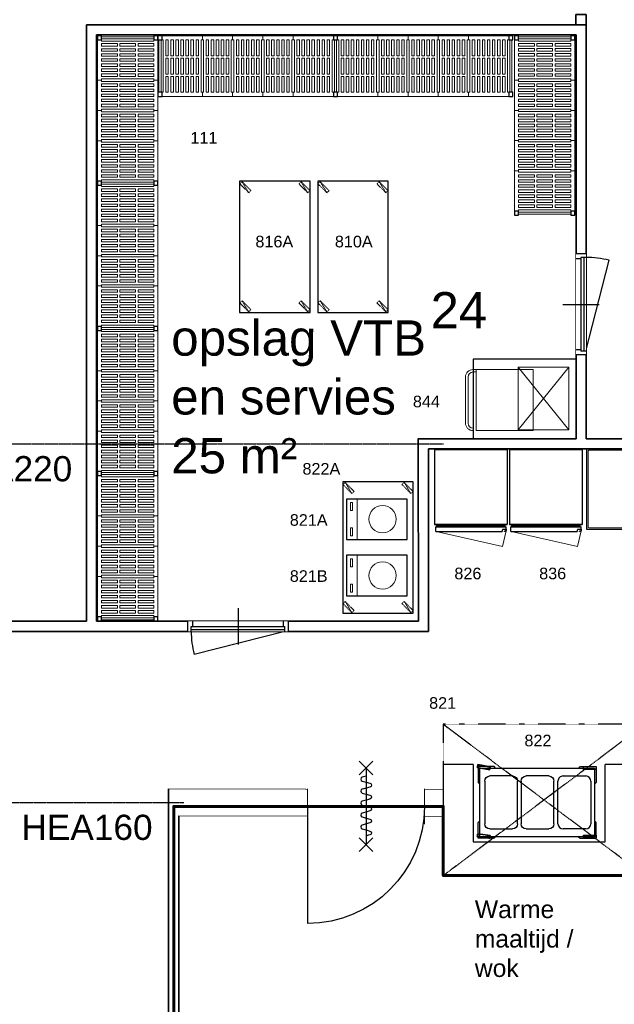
# Model space of a CAD drawing. Header units: millimetres. Extents: x 251300 to 581040, y -9130 to 111283.
# Tile 6 of 57: x 263408 to 269306, y 30687 to 40448. Entities that reach past the tile are written whole.
import ezdxf
from ezdxf.enums import TextEntityAlignment as Align

# ---------------------------------------------------------------- set-up
doc = ezdxf.new("R2010")
doc.units = ezdxf.units.MM
doc.set_wipeout_variables(frame=1)
for name, pattern in [('DASHDOT', [1, 0.5, -0.25, 0, -0.25]), ('DASHDOT2', [12.7, 6.35, -3.175, 0, -3.175]), ('HIDDEN', [9.525, 6.35, -3.175])]:
    doc.linetypes.add(name, pattern=pattern)
for name, color, linetype in [('0002APP_1', 2, 'Continuous'), ('0002APP_2', 1, 'Continuous'), ('0002APP_5', 1, 'Continuous'), ('A--$01A__Algemeen-Txt25', 2, 'Continuous'), ('A--32A_Binnenwandopening deurdranger', 1, 'Continuous'), ('A--L28B_Hoofddraagconstructies', 2, 'Continuous'), ('A--L65A_Beveiliging Dak', 1, 'Continuous')]:
    doc.layers.add(name, color=color, linetype=linetype)
for name, color, linetype, lineweight in [('AFZUIGING', 98, 'DASHDOT', 25), ('APPARAAT1', 2, 'Continuous', 25), ('APPARAAT2', 1, 'Continuous', 20), ('APPARAAT3', 1, 'Continuous', 18), ('APPARAAT4', 30, 'HIDDEN', 18), ('APPARAAT5', 7, 'Continuous', 5), ('BB Brandscheiding 30  min.', 210, 'WBDBO_030', 60), ('BWK ALGEMEEN', 1, 'Continuous', 25), ('BWK MUREN', 3, 'Continuous', 35), ('POSITIENUMMER', 141, 'Continuous', 20), ('TEKST PS', 10, 'Continuous', 9), ('TEXT35', 10, 'Continuous', 35), ('X-L22_C_binnenwand', 7, 'Continuous', 13), ('X-L32_C_binnenwandopeningen', 1, 'Continuous', 5), ('X-L76_C_vaste voorziening', 4, 'Continuous', 5), ('X-T22_C_ruimtelabel', 7, 'Continuous', 5)]:
    doc.layers.add(name, color=color, linetype=linetype, lineweight=lineweight)
doc.styles.add('DVD_ALG 2.5mm_RE', font='arial.ttf', dxfattribs={"height": 2.5})
doc.styles.add('DVD_Standaard_35', font='arial.ttf', dxfattribs={"height": 3.5})
doc.styles.add('PS', font='arial.ttf')
doc.styles.get("Standard").update_dxf_attribs({"font": 'arial.ttf'})
doc.linetypes.add('WBDBO_030', pattern='A,35,-7.5,["X",DVD_Standaard_35,S=1,R=0,X=-2,Y=-1.75],-7.5', length=50)

# ---------------------------------------------------------------- blocks, each defined once
blk = doc.blocks.new('DVDVB_32_-S-_Deur')
at = {"linetype": 'Continuous', "lineweight": 13}
blk.add_wipeout([(0, -0.5), (1, -0.5), (1, 0.5), (0, 0.5)], dxfattribs=at)
at = {"color": 0, "linetype": 'ByBlock', "lineweight": -2}
for p, q in [((0, -0.5), (0, 0.5)), ((1, -0.5), (1, 0.5)), ((0, 0), (1, 0))]:
    blk.add_line(p, q, dxfattribs=at)
blk = doc.blocks.new('*U10')
at = {"layer": 'BWK ALGEMEEN'}
for p, q in [((0, 0), (1000, 0)), ((0, -100), (1000, -100)), ((965, -100), (63.2, -329))]:
    blk.add_line(p, q, dxfattribs=at)
blk.add_arc((978, -100), 943, 180, 194.05738, dxfattribs=at)
blk.add_wipeout([(0, -100), (0, 0), (1000, 0), (1000, -100)]).dxf.layer = 'BWK ALGEMEEN'
for p, q in [((500, 130.6), (500, -230.6)), ((0, -100), (0, 0)), ((50, -50), (50, 0)), ((950, -50), (950, 0)), ((1000, -100), (1000, 0)), ((35, -50), (965, -50)), ((35, -100), (35, -50)), ((35, -80), (965, -80)), ((965, -100), (965, -50))]:
    blk.add_line(p, q, dxfattribs=at)
blk = doc.blocks.new('*U15')
at = {"layer": 'BWK ALGEMEEN'}
for p, q in [((965, 0), (63.2, 229)), ((0, 0), (1000, 0)), ((0, -100), (1000, -100))]:
    blk.add_line(p, q, dxfattribs=at)
blk.add_arc((978, 0), 943, 165.94262, 180, dxfattribs=at)
blk.add_wipeout([(0, 0), (0, -100), (1000, -100), (1000, 0)]).dxf.layer = 'BWK ALGEMEEN'
for p, q in [((500, -230.6), (500, 130.6)), ((0, 0), (0, -100)), ((35, 0), (35, -50)), ((965, 0), (965, -50)), ((1000, 0), (1000, -100)), ((35, -20), (965, -20)), ((35, -50), (965, -50)), ((50, -50), (50, -100)), ((950, -50), (950, -100))]:
    blk.add_line(p, q, dxfattribs=at)
blk = doc.blocks.new('legbord 600-400')
at = {"layer": 'APPARAAT2'}
for p, q in [((400, 600), (0, 600)), ((0, 600), (0, 560)), ((400, 560), (400, 600)), ((12.5, 560), (0, 560)), ((12.5, 316.5), (12.5, 560)), ((387.5, 316.5), (387.5, 560)), ((400, 560), (387.5, 560)), ((12.5, 316.5), (12.5, 40)), ((387.5, 316.5), (387.5, 40)), ((0, 40), (12.5, 40)), ((0, 40), (0, 0)), ((0, 0), (400, 0)), ((387.5, 40), (400, 40)), ((400, 0), (400, 40))]:
    blk.add_line(p, q, dxfattribs=at)
at = {"layer": 'APPARAAT5'}
for p, q in [((37.5, 403), (37.5, 560)), ((62.5, 560), (37.5, 560)), ((62.5, 403), (62.5, 560)), ((87.5, 403), (87.5, 560)), ((112.5, 560), (87.5, 560)), ((112.5, 403), (112.5, 560)), ((137.5, 403), (137.5, 560)), ((162.5, 560), (137.5, 560)), ((162.5, 403), (162.5, 560)), ((187.5, 403), (187.5, 560)), ((212.5, 560), (187.5, 560)), ((212.5, 403), (212.5, 560)), ((237.5, 403), (237.5, 560)), ((262.5, 560), (237.5, 560)), ((262.5, 403), (262.5, 560)), ((287.5, 403), (287.5, 560)), ((312.5, 560), (287.5, 560)), ((312.5, 403), (312.5, 560)), ((337.5, 403), (337.5, 560)), ((362.5, 560), (337.5, 560)), ((362.5, 403), (362.5, 560)), ((37.5, 403), (62.5, 403)), ((87.5, 403), (112.5, 403)), ((137.5, 403), (162.5, 403)), ((187.5, 403), (212.5, 403)), ((237.5, 403), (262.5, 403)), ((287.5, 403), (312.5, 403)), ((337.5, 403), (362.5, 403)), ((37.5, 316.5), (37.5, 378.5)), ((37.5, 378.5), (62.5, 378.5)), ((37.5, 316.5), (37.5, 221.5)), ((62.5, 316.5), (62.5, 378.5)), ((62.5, 316.5), (62.5, 221.5)), ((87.5, 316.5), (87.5, 378.5)), ((87.5, 378.5), (112.5, 378.5)), ((87.5, 316.5), (87.5, 221.5)), ((112.5, 316.5), (112.5, 378.5)), ((112.5, 316.5), (112.5, 221.5)), ((137.5, 316.5), (137.5, 378.5)), ((137.5, 378.5), (162.5, 378.5)), ((137.5, 316.5), (137.5, 221.5)), ((162.5, 316.5), (162.5, 378.5)), ((162.5, 316.5), (162.5, 221.5)), ((187.5, 316.5), (187.5, 378.5)), ((187.5, 378.5), (212.5, 378.5)), ((187.5, 316.5), (187.5, 221.5)), ((212.5, 316.5), (212.5, 378.5)), ((212.5, 316.5), (212.5, 221.5)), ((237.5, 316.5), (237.5, 378.5)), ((237.5, 378.5), (262.5, 378.5)), ((237.5, 316.5), (237.5, 221.5)), ((262.5, 316.5), (262.5, 378.5)), ((262.5, 316.5), (262.5, 221.5)), ((287.5, 316.5), (287.5, 378.5)), ((287.5, 378.5), (312.5, 378.5)), ((287.5, 316.5), (287.5, 221.5)), ((312.5, 316.5), (312.5, 378.5)), ((312.5, 316.5), (312.5, 221.5)), ((337.5, 316.5), (337.5, 378.5)), ((337.5, 378.5), (362.5, 378.5)), ((337.5, 316.5), (337.5, 221.5)), ((362.5, 316.5), (362.5, 378.5)), ((362.5, 316.5), (362.5, 221.5)), ((37.5, 221.5), (62.5, 221.5)), ((37.5, 197), (37.5, 40)), ((37.5, 197), (62.5, 197)), ((62.5, 197), (62.5, 40)), ((87.5, 221.5), (112.5, 221.5)), ((87.5, 197), (87.5, 40)), ((87.5, 197), (112.5, 197)), ((112.5, 197), (112.5, 40)), ((137.5, 221.5), (162.5, 221.5)), ((137.5, 197), (137.5, 40)), ((137.5, 197), (162.5, 197)), ((162.5, 197), (162.5, 40)), ((187.5, 221.5), (212.5, 221.5)), ((187.5, 197), (212.5, 197)), ((187.5, 197), (187.5, 40)), ((212.5, 197), (212.5, 40)), ((237.5, 221.5), (262.5, 221.5)), ((237.5, 197), (237.5, 40)), ((237.5, 197), (262.5, 197)), ((262.5, 197), (262.5, 40)), ((287.5, 221.5), (312.5, 221.5)), ((287.5, 197), (287.5, 40)), ((287.5, 197), (312.5, 197)), ((312.5, 197), (312.5, 40)), ((337.5, 221.5), (362.5, 221.5)), ((337.5, 197), (337.5, 40)), ((337.5, 197), (362.5, 197)), ((362.5, 197), (362.5, 40)), ((37.5, 40), (62.5, 40)), ((87.5, 40), (112.5, 40)), ((137.5, 40), (162.5, 40)), ((187.5, 40), (212.5, 40)), ((237.5, 40), (262.5, 40)), ((287.5, 40), (312.5, 40)), ((337.5, 40), (362.5, 40))]:
    blk.add_line(p, q, dxfattribs=at)
blk = doc.blocks.new('legbord 600-300')
at = {"layer": 'APPARAAT2'}
for p, q in [((300, 600), (0, 600)), ((0, 600), (0, 560)), ((300, 560), (300, 600)), ((12.5, 560), (0, 560)), ((12.5, 316.5), (12.5, 560)), ((300, 560), (287.5, 560)), ((287.5, 316.5), (287.5, 560)), ((12.5, 316.5), (12.5, 40)), ((287.5, 316.5), (287.5, 40)), ((0, 40), (12.5, 40)), ((0, 40), (0, 0)), ((0, 0), (300, 0)), ((287.5, 40), (300, 40)), ((300, 0), (300, 40))]:
    blk.add_line(p, q, dxfattribs=at)
at = {"layer": 'APPARAAT5'}
for p, q in [((37.5, 403), (37.5, 560)), ((62.5, 560), (37.5, 560)), ((62.5, 403), (62.5, 560)), ((87.5, 403), (87.5, 560)), ((112.5, 560), (87.5, 560)), ((112.5, 403), (112.5, 560)), ((137.5, 403), (137.5, 560)), ((162.5, 560), (137.5, 560)), ((162.5, 403), (162.5, 560)), ((187.5, 403), (187.5, 560)), ((212.5, 560), (187.5, 560)), ((212.5, 403), (212.5, 560)), ((237.5, 403), (237.5, 560)), ((262.5, 560), (237.5, 560)), ((262.5, 403), (262.5, 560)), ((37.5, 403), (62.5, 403)), ((87.5, 403), (112.5, 403)), ((137.5, 403), (162.5, 403)), ((187.5, 403), (212.5, 403)), ((237.5, 403), (262.5, 403)), ((37.5, 316.5), (37.5, 378.5)), ((37.5, 378.5), (62.5, 378.5)), ((37.5, 316.5), (37.5, 221.5)), ((62.5, 316.5), (62.5, 378.5)), ((62.5, 316.5), (62.5, 221.5)), ((87.5, 316.5), (87.5, 378.5)), ((87.5, 378.5), (112.5, 378.5)), ((87.5, 316.5), (87.5, 221.5)), ((112.5, 316.5), (112.5, 378.5)), ((112.5, 316.5), (112.5, 221.5)), ((137.5, 316.5), (137.5, 378.5)), ((137.5, 378.5), (162.5, 378.5)), ((137.5, 316.5), (137.5, 221.5)), ((162.5, 316.5), (162.5, 378.5)), ((162.5, 316.5), (162.5, 221.5)), ((187.5, 316.5), (187.5, 378.5)), ((187.5, 378.5), (212.5, 378.5)), ((187.5, 316.5), (187.5, 221.5)), ((212.5, 316.5), (212.5, 378.5)), ((212.5, 316.5), (212.5, 221.5)), ((237.5, 316.5), (237.5, 378.5)), ((237.5, 378.5), (262.5, 378.5)), ((237.5, 316.5), (237.5, 221.5)), ((262.5, 316.5), (262.5, 378.5)), ((262.5, 316.5), (262.5, 221.5)), ((37.5, 221.5), (62.5, 221.5)), ((37.5, 197), (37.5, 40)), ((37.5, 197), (62.5, 197)), ((62.5, 197), (62.5, 40)), ((87.5, 221.5), (112.5, 221.5)), ((87.5, 197), (87.5, 40)), ((87.5, 197), (112.5, 197)), ((112.5, 197), (112.5, 40)), ((137.5, 221.5), (162.5, 221.5)), ((137.5, 197), (137.5, 40)), ((137.5, 197), (162.5, 197)), ((162.5, 197), (162.5, 40)), ((187.5, 221.5), (212.5, 221.5)), ((187.5, 197), (187.5, 40)), ((187.5, 197), (212.5, 197)), ((212.5, 197), (212.5, 40)), ((237.5, 221.5), (262.5, 221.5)), ((237.5, 197), (237.5, 40)), ((237.5, 197), (262.5, 197)), ((262.5, 197), (262.5, 40)), ((37.5, 40), (62.5, 40)), ((87.5, 40), (112.5, 40)), ((137.5, 40), (162.5, 40)), ((187.5, 40), (212.5, 40)), ((237.5, 40), (262.5, 40))]:
    blk.add_line(p, q, dxfattribs=at)
blk = doc.blocks.new('staander 600')
at = {"layer": 'APPARAAT1'}
for points in [[(0, 560), (40, 560), (40, 600), (0, 600)], [(0, 0), (40, 0), (40, 40), (0, 40)]]:
    blk.add_lwpolyline(points, close=True, dxfattribs=at)
at = {"layer": 'APPARAAT2'}
for p, q in [((10, 560), (10, 40)), ((30, 560), (30, 40))]:
    blk.add_line(p, q, dxfattribs=at)
blk = doc.blocks.new('*U63')
at = {"layer": 'APPARAAT1'}
for name, p in [('staander 600', (0, 0)), ('legbord 600-400', (40, 0)), ('legbord 600-300', (440, 0)), ('legbord 600-300', (740, 0)), ('legbord 600-400', (1040, 0)), ('staander 600', (1440, 0))]:
    blk.add_blockref(name, p, dxfattribs=at)
blk = doc.blocks.new('*U62')
at = {"layer": 'APPARAAT1'}
for name, p in [('staander 600', (0, 0)), ('legbord 600-400', (40, 0)), ('legbord 600-300', (440, 0)), ('legbord 600-300', (740, 0)), ('legbord 600-300', (1040, 0)), ('legbord 600-400', (1340, 0)), ('staander 600', (1740, 0))]:
    blk.add_blockref(name, p, dxfattribs=at)
blk = doc.blocks.new('POSITIENUMMER')
at = {"layer": 'POSITIENUMMER', "style": 'PS', "flags": 1}
for tag, p in [('MERK-TYPE', (-1.22, -6.81)), ('AFMETINGEN', (-1.22, -10.86)), ('OMSCHRIJVING', (-1.22, -14.79)), ('OPMERKINGEN', (-1.22, -18.98))]:
    blk.add_attdef(tag, p, '', height=2.8, dxfattribs=at)
blk.add_wipeout([(-5.03, 0), (-5.03, 0.11), (-5.02, 0.2), (-5, 0.34), (-4.97, 0.48), (-4.93, 0.6), (-4.86, 0.76), (-4.78, 0.92), (-4.69, 1.07), (-4.6, 1.2), (-4.54, 1.27), (-4.48, 1.34), (-4.43, 1.4), (-4.35, 1.49), (-4.26, 1.57), (-4.18, 1.64), (-4.07, 1.73), (-3.91, 1.86), (-3.77, 1.95), (-3.62, 2.05), (-3.49, 2.12), (-3.31, 2.22), (-3.18, 2.29), (-3.02, 2.36), (-2.86, 2.43), (-2.72, 2.48), (-2.53, 2.55), (-2.36, 2.61), (-2.17, 2.66), (-2, 2.71), (-1.73, 2.77), (-1.53, 2.81), (-1.37, 2.84), (-1.13, 2.88), (-0.93, 2.9), (-0.73, 2.92), (-0.52, 2.93), (-0.28, 2.95), (-0.09, 2.95), (0.17, 2.95), (0.35, 2.94), (0.58, 2.93), (0.78, 2.91), (1, 2.89), (1.15, 2.87), (1.32, 2.85), (1.47, 2.82), (1.68, 2.78), (1.88, 2.74), (2.01, 2.7), (2.16, 2.67), (2.37, 2.6), (2.54, 2.55), (2.65, 2.51), (2.78, 2.46), (2.91, 2.41), (3.05, 2.34), (3.21, 2.27), (3.32, 2.22), (3.46, 2.14), (3.61, 2.06), (3.73, 1.98), (3.85, 1.9), (4, 1.79), (4.11, 1.7), (4.21, 1.62), (4.33, 1.5), (4.43, 1.4), (4.53, 1.29), (4.62, 1.17), (4.69, 1.06), (4.77, 0.94), (4.83, 0.83), (4.89, 0.7), (4.93, 0.6), (4.97, 0.47), (4.99, 0.38), (5.02, 0.23), (5.03, 0.13), (5.03, 0.07), (5.03, 0.04), (5.03, -0.07), (5.02, -0.18), (5.02, -0.17), (5.01, -0.3), (4.96, -0.48), (4.92, -0.62), (4.88, -0.73), (4.79, -0.9), (4.74, -0.99), (4.69, -1.08), (4.62, -1.17), (4.52, -1.29), (4.44, -1.39), (4.37, -1.46), (4.28, -1.55), (4.2, -1.63), (4.05, -1.75), (3.95, -1.83), (3.83, -1.91), (3.65, -2.03), (3.52, -2.11), (3.37, -2.19), (3.23, -2.26), (3.12, -2.32), (2.93, -2.4), (2.81, -2.45), (2.67, -2.5), (2.5, -2.56), (2.26, -2.63), (2.12, -2.68), (1.9, -2.73), (1.71, -2.78), (1.55, -2.81), (1.41, -2.83), (1.28, -2.85), (1.11, -2.88), (0.84, -2.91), (0.68, -2.92), (0.46, -2.94), (0.29, -2.95), (0.1, -2.95), (-0.12, -2.95), (-0.33, -2.94), (-0.56, -2.93), (-0.83, -2.91), (-1.09, -2.88), (-1.3, -2.85), (-1.58, -2.8), (-1.83, -2.75), (-2.05, -2.69), (-2.13, -2.67), (-2.15, -2.67), (-2.41, -2.59), (-2.61, -2.52), (-2.79, -2.45), (-2.94, -2.39), (-3.08, -2.33), (-3.25, -2.25), (-3.37, -2.19), (-3.5, -2.12), (-3.64, -2.04), (-3.76, -1.96), (-3.89, -1.87), (-3.97, -1.81), (-4.08, -1.73), (-4.15, -1.67), (-4.32, -1.51), (-4.48, -1.35), (-4.55, -1.26), (-4.64, -1.14), (-4.73, -1), (-4.79, -0.9), (-4.86, -0.77), (-4.91, -0.65), (-4.94, -0.55), (-4.97, -0.44), (-5.01, -0.28), (-5.02, -0.19), (-5.03, -0.07)]).dxf.layer = 'POSITIENUMMER'
at = {"layer": 'POSITIENUMMER'}
blk.add_attdef('POS', text='', height=2.3, dxfattribs=at).set_placement((0, 0), align=Align.MIDDLE)
blk = doc.blocks.new('BMBAK')
at = {"layer": '0002APP_5'}
for p, q in [((-9634.9, -7822.5), (-9634.9, -7397.5)), ((-9584.9, -7347.5), (-9359.9, -7347.5)), ((-9309.9, -7397.5), (-9309.9, -7822.5)), ((-9359.9, -7872.5), (-9584.9, -7872.5))]:
    blk.add_line(p, q, dxfattribs=at)
for centre, start, end in [((-9584.9, -7397.5), 90, 180), ((-9359.9, -7397.5), 0, 90), ((-9584.9, -7822.5), 180, 270), ((-9359.9, -7822.5), 270, 0)]:
    blk.add_arc(centre, 50, start, end, dxfattribs=at)
blk = doc.blocks.new('bmwagen')
at = {"layer": '0002APP_1'}
for p, q in [((95.7, 811.7), (95.7, 655.6)), ((254.4, 811.7), (95.7, 811.7)), ((269.4, 796.7), (254.4, 811.7)), ((1091.7, 796.7), (1106.7, 811.7)), ((1106.7, 811.7), (1265.4, 811.7)), ((1265.4, 811.7), (1265.4, 655.6)), ((112, 639.3), (95.7, 655.6)), ((1249.2, 639.3), (1265.4, 655.6)), ((112, 274.2), (95.7, 257.9)), ((95.7, 101.7), (95.7, 257.9)), ((1249.2, 274.2), (1265.4, 257.9)), ((1265.4, 101.7), (1265.4, 257.9)), ((254.4, 101.7), (95.7, 101.7)), ((269.4, 116.7), (254.4, 101.7)), ((1091.7, 116.7), (1106.7, 101.7)), ((1106.7, 101.7), (1265.4, 101.7))]:
    blk.add_line(p, q, dxfattribs=at)
blk.add_lwpolyline([(112, 116.7), (112, 796.7), (1249.2, 796.7), (1249.2, 116.7)], close=True, dxfattribs=at)
at = {"layer": '0002APP_2', "linetype": 'HIDDEN'}
for p, q in [((95.7, 781.7), (95.7, 811.7)), ((95.7, 811.7), (220.7, 811.7)), ((220.7, 781.7), (95.7, 781.7)), ((220.7, 811.7), (220.7, 781.7)), ((1145.3, 784.2), (1149.6, 813.9)), ((1269, 766.3), (1145.3, 784.2)), ((1149.6, 813.9), (1273.3, 796)), ((1273.3, 796), (1269, 766.3)), ((95.7, 131.7), (220.7, 131.7)), ((95.7, 101.7), (95.7, 131.7)), ((220.7, 101.7), (95.7, 101.7)), ((220.7, 131.7), (220.7, 101.7)), ((1144.8, 105), (1150.3, 134.5)), ((1267.7, 82), (1144.8, 105)), ((1150.3, 134.5), (1273.2, 111.5)), ((1273.2, 111.5), (1267.7, 82))]:
    blk.add_line(p, q, dxfattribs=at)
at = {"layer": '0002APP_2'}
for p, q in [((1145.3, 784.2), (1269, 766.3)), ((1269, 766.3), (1273.3, 796)), ((1144.8, 105), (1267.7, 82)), ((1273.2, 111.5), (1150.3, 134.5)), ((1267.7, 82), (1273.2, 111.5))]:
    blk.add_line(p, q, dxfattribs=at)
at = {"layer": '0002APP_1'}
blk.add_blockref('BMBAK', (9782.7, 8066.8), dxfattribs=at)
at = {"layer": '0002APP_1', "xscale": -1}
for p in [(-8796.7, 8066.8), (-8436.6, 8066.8)]:
    blk.add_blockref('BMBAK', p, dxfattribs=at)
blk = doc.blocks.new('*U155')
at = {"layer": 'APPARAAT1'}
for p, q in [((0, 0), (0, -740)), ((720, 0), (0, 0)), ((720, 0), (720, -740)), ((0, -740), (720, -740)), ((720, -740), (10, -740)), ((10, -763), (710, -763)), ((10, -763), (10, -784.1)), ((10, -763), (10, -805)), ((710, -788.3), (710, -763)), ((15, -810), (667.3, -810)), ((672.3, -805), (672.3, -794.5)), ((702.2, -789.5), (677.3, -789.5)), ((693.9, -810), (693.9, -808)), ((703, -808), (693.9, -808)), ((705, -810), (693.9, -810)), ((708, -794.5), (708, -803)), ((710, -788.3), (710, -805))]:
    blk.add_line(p, q, dxfattribs=at)
for centre, start, end in [((15, -805), 180, 270), ((667.3, -805), 270, 0), ((677.3, -794.5), 90, 180), ((703, -794.5), 0, 98.79597), ((703, -803), 270, 0), ((705, -805), 270, 0)]:
    blk.add_arc(centre, 5, start, end, dxfattribs=at)
at = {"layer": 'APPARAAT2'}
for p, q in [((20, -740), (20, -763)), ((20, -748), (700, -748)), ((20, -758), (700, -758)), ((700, -763), (700, -740))]:
    blk.add_line(p, q, dxfattribs=at)
at = {"layer": 'APPARAAT3'}
for p, q in [((14.2, -810), (673.3, -958.5)), ((673.3, -958.5), (710, -805))]:
    blk.add_line(p, q, dxfattribs=at)
blk = doc.blocks.new('kraan')
at = {"layer": 'APPARAAT2'}
for p, q in [((-39.5, 0), (-49.5, 22.1)), ((-39.5, 0), (-44.9, -26.1)), ((-39.5, 0), (-25, 13.2)), ((-39.5, 0), (-23.8, -8.9)), ((-13.7, 10), (-6.4, 10)), ((-13, 8), (-8.8, 8)), ((-11.9, 0), (-11.9, 0)), ((13.7, 10), (6.4, 10)), ((13, 8), (8.8, 8)), ((11.9, 0), (11.9, 0)), ((39.5, 0), (23.8, -8.9)), ((39.5, 0), (25, 13.2)), ((39.5, 0), (49.5, 22.1)), ((39.5, 0), (44.9, -26.1)), ((-39.5, 0), (-56.1, -1.8)), ((-13.7, -10), (-6.4, -10)), ((-13, -8), (-8.8, -8)), ((13, -8), (8.8, -8)), ((13.7, -10), (9.8, -10)), ((39.5, 0), (56.1, -1.8))]:
    blk.add_line(p, q, dxfattribs=at)
blk.add_circle((0.6, -1.5), 5.16, dxfattribs=at)
for centre, radius, start, end in [((-39.5, 0), 27.7, 270, 90), ((0, 0), 11.9, 90, 268.48876), ((0, 0), 11.9, 318.34492, 90), ((39.5, 0), 27.7, 90, 270)]:
    blk.add_arc(centre, radius, start, end, dxfattribs=at)
blk.add_ellipse((-39.5, 0), major_axis=(0, 27.7), ratio=0.599059, dxfattribs=at)
at = {"layer": 'APPARAAT2', "extrusion": (0, 0, -1)}
blk.add_ellipse((39.5, 0), major_axis=(0, 27.7), ratio=0.599059, dxfattribs=at)
blk.add_wipeout([(82, -202), (82.3, -202.5), (82.4, -202.7), (82.6, -203), (82.9, -203.3), (83.4, -203.8), (83.9, -204.2), (84.3, -204.4), (84.7, -204.6), (85.4, -204.8), (85.9, -204.9), (86.8, -205), (87.4, -204.9), (88, -204.8), (88.6, -204.6), (89.2, -204.3), (89.7, -203.9), (90.2, -203.5), (90.6, -203.1), (90.9, -202.6), (91.2, -201.9), (91.5, -201.2), (91.6, -200.6), (91.6, -199.6), (91.5, -198.9), (91.1, -197.9), (90.7, -196.9), (90.4, -196.1), (89.9, -195), (89.6, -194.3), (89.2, -193.3), (46.3, -94.4), (5.8, -0.8), (5.6, -0.4), (5.8, -1.4), (5.7, -1.9), (5.7, -2.3), (5.6, -2.9), (5.4, -3.4), (5.2, -3.7), (5.1, -4), (4.9, -4.3), (4.8, -4.5), (4.6, -4.8), (4.3, -5.1), (4.2, -5.2), (4, -5.4), (3.8, -5.5), (3.6, -5.7), (3.2, -5.9), (3, -6.1), (2.7, -6.2), (2.3, -6.4), (2, -6.5), (1.5, -6.6), (1.1, -6.6), (0.8, -6.7), (0.5, -6.7), (0.1, -6.6), (-0.3, -6.6), (-0.6, -6.5), (-1, -6.4), (-1.3, -6.3), (-1.7, -6.1), (-2.1, -5.9), (-2.3, -5.8), (-2.5, -5.7), (-2.7, -5.5), (-3, -5.2), (-3.2, -5), (-3.3, -4.9), (-3.4, -4.8), (-3.4, -4.8)]).dxf.layer = 'APPARAAT2'
blk = doc.blocks.new('*U156')
at = {"layer": 'APPARAAT2'}
blk.add_lwpolyline([(1431.3, -647.6), (1431.3, -247.6, -0.414214), (1481.3, -197.6), (1881.3, -197.6, -0.414214), (1931.3, -247.6), (1931.3, -647.6, -0.414214), (1881.3, -697.6), (1481.3, -697.6, -0.414214)], format="xyb", close=True, dxfattribs=at)
blk.add_circle((1487.7, -261.7), 31.6, dxfattribs=at)
blk.add_arc((1464, -222.1), 130.4, 270, 0, dxfattribs=at)
at = {"layer": 'APPARAAT5'}
for p, q in [((1653.5, -226.1), (1879.4, -226.1)), ((1464, -380.2), (1464, -655.5)), ((1571, -324.1), (1900.1, -666.3))]:
    blk.add_line(p, q, dxfattribs=at)
blk.add_lwpolyline([(649.9, -785), (2380, -785), (649.9, -785), (2380, -785), (649.9, -785), (644.9, -780), (649.9, -785), (2380, -785), (2385, -780), (2380, -785), (2385, -780), (2385, -350), (2385, -20), (2380, -15), (649.9, -15), (644.9, -20), (644.9, -780)], close=True, dxfattribs=at)
blk.add_blockref('kraan', (1681.3, -97.6))
at = {"layer": 'APPARAAT1'}
blk.add_lwpolyline([(629.9, -800), (629.9, 0), (2400, 0), (2400, -800)], close=True, dxfattribs=at)
blk = doc.blocks.new('*U178')
at = {"layer": 'APPARAAT1'}
blk.add_lwpolyline([(0, -700), (1300, -700), (1300, 0), (0, 0)], close=True, dxfattribs=at)
at = {"layer": 'APPARAAT4'}
for p, q in [((5.2, -91.1), (114.8, -23.9)), ((1185.2, -91.1), (1294.8, -23.9)), ((5.2, -676.1), (114.8, -608.9)), ((1185.2, -676.1), (1294.8, -608.9))]:
    blk.add_line(p, q, dxfattribs=at)
for points in [[(26.4, -112.3), (114.8, -23.9), (93.6, -2.7), (5.2, -91.1)], [(1206.4, -112.3), (1294.8, -23.9), (1273.6, -2.7), (1185.2, -91.1)], [(26.4, -697.3), (114.8, -608.9), (93.6, -587.7), (5.2, -676.1)], [(1206.4, -697.3), (1294.8, -608.9), (1273.6, -587.7), (1185.2, -676.1)]]:
    blk.add_lwpolyline(points, close=True, dxfattribs=at)
blk = doc.blocks.new('*U196')
at = {"layer": 'A--32A_Binnenwandopening deurdranger'}
blk.add_lwpolyline([(0, -300), (-38.6, -289.7, -0.767327), (-38.6, -251.1), (0, -240.7), (38.6, -230.4, 0.767327), (38.6, -191.8), (0, -181.4), (-38.6, -171.1, -0.767327), (-38.6, -132.5), (0, -122.1), (38.6, -111.8, 0.767327), (38.6, -73.2), (0, -62.8), (-38.6, -52.5, -0.767327), (-38.6, -13.9), (0, -3.5), (38.6, 6.8, 0.767327), (38.6, 45.4), (0, 55.8), (-38.6, 66.1, -0.767327), (-38.6, 104.7), (0, 115.1), (38.6, 125.4, 0.767327), (38.6, 164), (0, 174.4), (-38.6, 184.7, -0.767327), (-38.6, 223.3), (0, 233.7), (38.6, 244, 0.767327), (38.6, 282.6), (0, 293)], format="xyb", dxfattribs=at)
at = {"layer": 'A--L65A_Beveiliging Dak'}
for p, q in [((-67.7, 447.7), (67.7, 312.3)), ((-67.7, 312.3), (67.7, 447.7)), ((0, -380), (0, 380)), ((-67.7, -447.7), (67.7, -312.3)), ((-67.7, -312.3), (67.7, -447.7))]:
    blk.add_line(p, q, dxfattribs=at)

msp = doc.modelspace()

# ---------------------------------------------------------------- linework, layer by layer
at = {"layer": 'A--L28B_Hoofddraagconstructies', "linetype": 'DASHDOT2', "ltscale": 0.5}
for points in [[(262204.9, 36243.7), (267611.9, 36243.7)], [(262414.9, 32688.8), (265035.7, 32688.8)]]:
    msp.add_lwpolyline(points, dxfattribs=at)
at = {"layer": 'AFZUIGING'}
for p, q in [((267608.9, 31963.8), (269608.9, 33463.8)), ((267608.9, 33463.8), (269608.9, 31963.8))]:
    msp.add_line(p, q, dxfattribs=at)
msp.add_lwpolyline([(267608.9, 31963.8), (269608.9, 31963.8), (269608.9, 33463.8), (267608.9, 33463.8)], close=True, dxfattribs=at)
at = {"layer": 'APPARAAT1'}
for points in [[(266651.3, 35296.3), (267251.3, 35296.3), (267251.3, 35696.3), (266651.3, 35696.3)], [(266651.3, 34737.9), (267251.3, 34737.9), (267251.3, 35137.9), (266651.3, 35137.9)]]:
    msp.add_lwpolyline(points, close=True, dxfattribs=at)
for points in [[(267905, 33063.8), (267608.9, 33063.8), (267608.9, 31963.8), (271908.9, 31963.8), (271908.9, 33063.8), (269215.7, 33063.8)], [(267905, 33063.8), (267905, 32298.8), (269215.7, 32298.8), (269215.7, 33063.8)]]:
    msp.add_lwpolyline(points, dxfattribs=at)
at = {"layer": 'APPARAAT2'}
for p, q in [((268352.1, 37001.7), (268856, 36383.4)), ((268856, 37001.7), (268352.1, 36383.4)), ((267829.2, 36904.9), (267829.2, 36449.3)), ((267855.6, 36905.9), (267855.6, 36448.3)), ((267904.2, 36979.9), (267936.3, 36979.9)), ((267905.6, 36955.9), (267936.3, 36955.9)), ((266755.3, 35696.3), (266755.3, 35296.3)), ((266755.3, 35137.9), (266755.3, 34737.9))]:
    msp.add_line(p, q, dxfattribs=at)
msp.add_lwpolyline([(268352.1, 37001.7), (268352.1, 36383.4), (268856, 36383.4), (268856, 37001.7)], close=True, dxfattribs=at)
for centre in [(267007.9, 35496.3), (267007.9, 34937.9)]:
    msp.add_circle(centre, 135.5, dxfattribs=at)
for centre, radius, start, end in [((267904.2, 36904.9), 75, 90, 180), ((267905.6, 36905.9), 50, 90, 180), ((267904.2, 36449.3), 75, 180, 270), ((267905.6, 36448.3), 50, 180, 270)]:
    msp.add_arc(centre, radius, start, end, dxfattribs=at)
at = {"layer": 'APPARAAT4'}
msp.add_lwpolyline([(267936.3, 36979.9), (267936.3, 36374.3), (268501.5, 36374.3), (268501.5, 36979.9)], close=True, dxfattribs=at)
at = {"layer": 'APPARAAT5'}
for points in [[(266689.5, 35662.4), (266709.2, 35662.4), (266709.2, 35580.9), (266689.5, 35580.9)], [(266689.5, 35330.2), (266709.2, 35330.2), (266709.2, 35411.7), (266689.5, 35411.7)], [(266689.5, 35104), (266709.2, 35104), (266709.2, 35022.6), (266689.5, 35022.6)], [(266689.5, 34771.9), (266709.2, 34771.9), (266709.2, 34853.3), (266689.5, 34853.3)]]:
    msp.add_lwpolyline(points, close=True, dxfattribs=at)
at = {"layer": 'BWK MUREN'}
for p, q in [((268925.3, 40398), (264069.9, 40398)), ((264069.9, 40398), (264069.9, 34483.8)), ((269026.5, 38714.8), (269026, 40398)), ((264169.9, 40298), (264169.9, 34483.8)), ((268926, 40298), (264169.9, 40298)), ((268927, 36293.8), (268926, 40298)), ((269027, 36293.8), (269026.5, 38714.8)), ((267362.3, 34483.8), (267361.9, 36243.7)), ((267462.3, 34383.8), (267461.9, 36193.7)), ((260107.4, 34483.8), (264069.9, 34483.8)), ((264169.9, 34483.8), (267362.3, 34483.8)), ((260207.4, 34383.8), (267462.3, 34383.8)), ((264885.7, 28196.6), (264885.7, 32824)), ((264985.7, 28096.6), (264985.7, 32553.8))]:
    msp.add_line(p, q, dxfattribs=at)
msp.add_lwpolyline([(268925.3, 40498.1), (269026, 40498.1), (269026, 40398), (268925.3, 40398)], close=True, dxfattribs=at)
for points in [[(268927, 36293.9), (267361.9, 36293.7), (267361.9, 36193.7), (267361.9, 36193.7)], [(267461.9, 36193.7), (270801.9, 36194.2), (270801.9, 36294.2), (269027, 36294)]]:
    msp.add_lwpolyline(points, dxfattribs=at)
at = {"layer": 'X-L22_C_binnenwand'}
for p, q in [((264885.7, 32824), (267608.9, 32817.6)), ((267608.9, 32549.1), (264985.7, 32553.8))]:
    msp.add_line(p, q, dxfattribs=at)
at = {"layer": 'X-L76_C_vaste voorziening'}
msp.add_line((267608.9, 32783.8), (267608.9, 33063.8), dxfattribs=at)

# ---------------------------------------------------------------- block references
for name, p, rotation in [('*U63', (264179.9, 40288), 270), ('*U62', (268316, 40289), 270), ('*U63', (264179.9, 38848), 270), ('*U178', (265589.8, 37546.8), 90), ('*U178', (266364, 37546.8), 90), ('*U63', (264179.9, 37408), 270), ('*U63', (264179.9, 35968), 270), ('*U178', (266612.4, 34565.4), 90)]:
    msp.add_blockref(name, p, dxfattribs=dict(rotation=rotation))
for p in [(264779.9, 39688), (266519.9, 39688)]:
    msp.add_blockref('*U62', p)
at = {"xscale": 50, "yscale": 50, "zscale": 50}
for p, values in [((265235.4, 39277.2), {'POS': '111'}), ((266275, 35488.4), {'POS': '821A'}), ((266275, 34932.5), {'POS': '821B'}), ((267853.5, 34958.1), {'POS': '826'}), ((268694.8, 34958.1), {'POS': '836'}), ((267603.2, 33674.2), {'POS': '821'})]:
    msp.add_blockref('POSITIENUMMER', p, dxfattribs=at).add_auto_attribs(values)
at = {"layer": 'AFZUIGING', "rotation": 180}
msp.add_blockref('bmwagen', (269220.1, 33144.8), dxfattribs=at)
at = {"layer": 'APPARAAT1'}
for p in [(267523.7, 36184.2), (268267.9, 36184.2)]:
    msp.add_blockref('*U155', p, dxfattribs=at)

# ---------------------------------------------------------------- texts
at = {"layer": 'A--$01A__Algemeen-Txt25', "char_height": 250, "width": 1743.739, "attachment_point": 1, "style": 'DVD_ALG 2.5mm_RE'}
for s, insert in [('HEA220', (262629.2, 36121.5)), ('HEA160', (263425.9, 32566.5))]:
    msp.add_mtext(s, dxfattribs=dict(at, insert=insert))
at = {"layer": 'TEKST PS', "insert": (264911.3, 37467.4), "char_height": 350, "width": 2546.168, "attachment_point": 1, "style": 'PS'}
msp.add_mtext('opslag VTB en servies\\P25 m²', dxfattribs=at)
at = {"layer": 'TEXT35', "insert": (267922.8, 31716.4), "char_height": 175, "width": 1254.264, "attachment_point": 1, "style": 'PS'}
msp.add_mtext('Warme maaltijd / wok', dxfattribs=at)
at = {"layer": 'X-T22_C_ruimtelabel'}
msp.add_text('24', height=360, dxfattribs=at).set_placement((267763.8, 37567.4), align=Align.MIDDLE_CENTER)

# ---------------------------------------------------------------- next in the draw order: block references
at = {"xscale": 50, "yscale": 50, "zscale": 50}
for p, values in [((265933.8, 38248.4), {'POS': '816A'}), ((266722.1, 38248.4), {'POS': '810A'}), ((267442.1, 36662.8), {'POS': '844'}), ((266400.6, 35995.8), {'POS': '822A'}), ((268548.5, 33302), {'POS': '822'})]:
    msp.add_blockref('POSITIENUMMER', p, dxfattribs=at).add_auto_attribs(values)
at = {"layer": 'APPARAAT1', "rotation": 0.008489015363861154}
msp.add_blockref('*U156', (268401.9, 36193.8), dxfattribs=at)
at = {"layer": 'BWK ALGEMEEN', "rotation": 270}
msp.add_blockref('*U15', (269024.9, 38126), dxfattribs=at)
at = {"layer": 'BWK ALGEMEEN'}
msp.add_blockref('*U10', (265074.6, 34483.8), dxfattribs=at)
at = {"layer": 'X-L32_C_binnenwandopeningen', "xscale": 1159.996726, "yscale": 349.9994056}
msp.add_blockref('DVDVB_32_-S-_Deur', (266264.2, 32648.8), dxfattribs=at)

# ---------------------------------------------------------------- next in the draw order: linework, layer by layer
at = {"color": 0, "linetype": 'ByBlock', "lineweight": -2}
msp.add_line((266264.2, 32648.8), (266264.2, 31488.8), dxfattribs=at)
at = {"color": 0, "linetype": 'ByBlock', "lineweight": -2, "extrusion": (0, 0, -1)}
msp.add_ellipse((266264.2, 32648.8), major_axis=(820.2, 820.2), ratio=1, start_param=0.785398, end_param=2.356194, dxfattribs=at)
at = {"layer": 'APPARAAT1'}
msp.add_lwpolyline([(267907, 36293.9), (268927, 36293.9), (268927, 37081.9), (267907, 37081.9)], close=True, dxfattribs=at)
at = {"layer": 'BB Brandscheiding 30  min.', "ltscale": 0.5}
msp.add_lwpolyline([(297365.1, 33554), (296594.9, 32783.8), (296594.9, 32648.8), (281908.9, 32648.8), (281908.9, 31963.8), (267608.9, 31963.8), (267608.9, 32648.8), (264935.7, 32648.8), (264935.7, 28146.6), (251714.9, 28146.6), (251414.9, 28449.4)], dxfattribs=at)

# ---------------------------------------------------------------- next in the draw order: block references
at = {"xscale": -1, "rotation": 180}
msp.add_blockref('*U196', (266844.2, 32648.8), dxfattribs=at)

doc.saveas('drawing.dxf')
